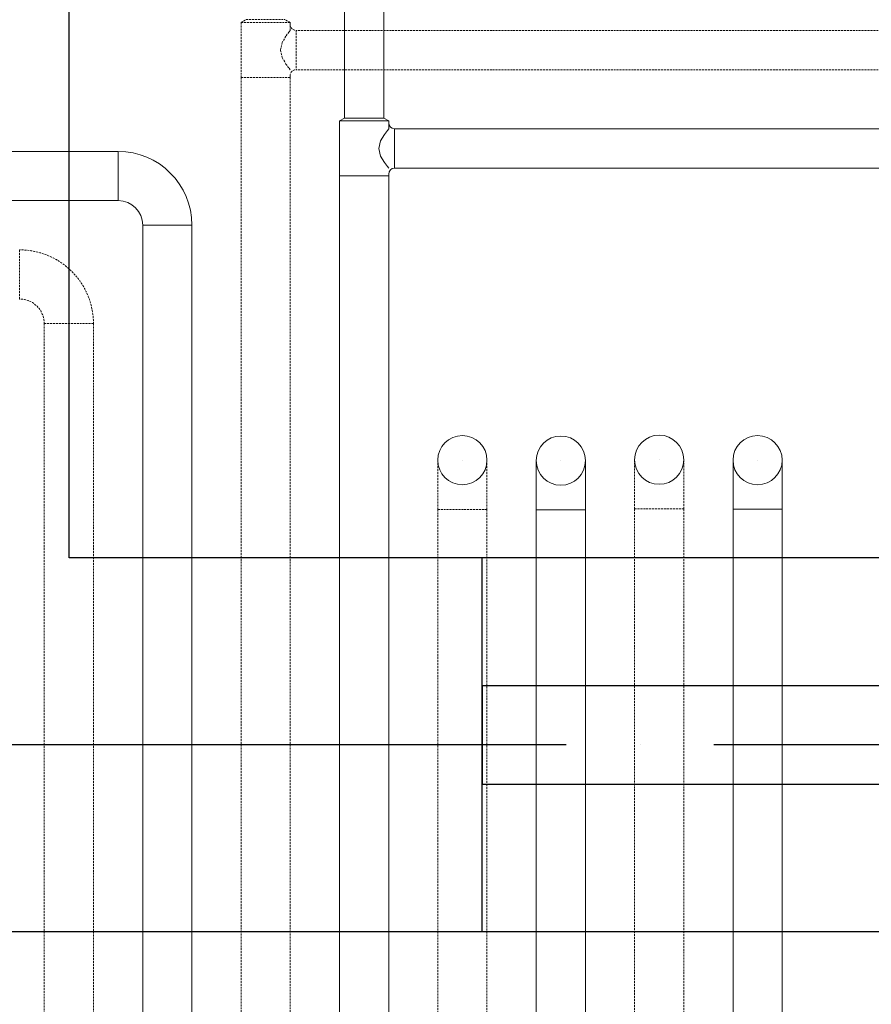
# Model space of a CAD drawing. Header units: millimetres. Extents: x 9824119 to 13672909, y -72394 to 462135.
# Tile 14 of 256: x 10088789 to 10089655, y 8843 to 9843. Entities that reach past the tile are written whole.
import ezdxf

# ---------------------------------------------------------------- set-up
doc = ezdxf.new("R2010")
doc.units = ezdxf.units.MM
doc.linetypes.add('ACAD_ISO04W100', pattern=[30, 24, -3, 0, -3])
doc.linetypes.add('Hidden', pattern=[3, 2, -1])
doc.layers.add('PIPE-H1', color=7, linetype='Continuous')
doc.layers.add('Оси', color=1, linetype='ACAD_ISO04W100', lineweight=0)
doc.styles.add('ISOCPEUR', font='isocpeui.ttf')

# ---------------------------------------------------------------- blocks, each defined once
blk = doc.blocks.new('вамавммммммм')
at = {"color": 253, "lineweight": 25}
for p, q in [((1574818.4, 1413407.9), (1574818.4, 1419327.9)), ((1578438.4, 1413407.9), (1574818.4, 1413407.9)), ((1575238.4, 1413027.9), (1575238.4, 1413407.9)), ((1609828.4, 1413027.9), (1574438.4, 1413027.9))]:
    blk.add_line(p, q, dxfattribs=at)
blk.add_lwpolyline([(1575238.4, 1413177.9), (1576038.4, 1413177.9), (1576038.4, 1413277.9), (1575238.4, 1413277.9)], close=True, dxfattribs=at)
at = {"layer": 'Оси', "color": 18, "lineweight": 25, "ltscale": 25, "true_color": 0x000000}
blk.add_line((1609828.4, 1413217.9), (1570469.5, 1413217.9), dxfattribs=at)
blk = doc.blocks.new('*U2503')
at = {"layer": 'PIPE-H1', "color": 5, "linetype": 'Continuous', "lineweight": 20}
blk.add_circle((10089239, 9395.7, 6012.5), 25, dxfattribs=at)
blk = doc.blocks.new('*U2504')
at = {"layer": 'PIPE-H1', "color": 7, "linetype": 'Continuous', "lineweight": -3}
for p, q in [((10089239, 9395.7, 312.5), (10089239, 9395.7, 311.5)), ((10089239, 9395.7, 562.5), (10089239, 9395.7, 561.5)), ((10089239, 9395.7, 812.5), (10089239, 9395.7, 811.5)), ((10089239, 9395.7, 1062.5), (10089239, 9395.7, 1061.5)), ((10089239, 9395.7, 1312.5), (10089239, 9395.7, 1311.5)), ((10089239, 9395.7, 1562.5), (10089239, 9395.7, 1561.5)), ((10089239, 9395.7, 1812.5), (10089239, 9395.7, 1811.5)), ((10089239, 9395.7, 2062.5), (10089239, 9395.7, 2061.5)), ((10089239, 9395.7, 2312.5), (10089239, 9395.7, 2311.5)), ((10089239, 9395.7, 2562.5), (10089239, 9395.7, 2561.5)), ((10089239, 9395.7, 2812.5), (10089239, 9395.7, 2811.5)), ((10089239, 9395.7, 3062.5), (10089239, 9395.7, 3061.5)), ((10089239, 9395.7, 3312.5), (10089239, 9395.7, 3311.5)), ((10089239, 9395.7, 3562.5), (10089239, 9395.7, 3561.5)), ((10089239, 9395.7, 3812.5), (10089239, 9395.7, 3811.5)), ((10089239, 9395.7, 4062.5), (10089239, 9395.7, 4061.5)), ((10089239, 9395.7, 4312.5), (10089239, 9395.7, 4311.5)), ((10089239, 9395.7, 4562.5), (10089239, 9395.7, 4561.5)), ((10089239, 9395.7, 4812.5), (10089239, 9395.7, 4811.5)), ((10089239, 9395.7, 5062.5), (10089239, 9395.7, 5061.5)), ((10089239, 9395.7, 5312.5), (10089239, 9395.7, 5311.5)), ((10089239, 9395.7, 5562.5), (10089239, 9395.7, 5561.5)), ((10089239, 9395.7, 5812.5), (10089239, 9395.7, 5811.5))]:
    blk.add_line(p, q, dxfattribs=at)
blk = doc.blocks.new('*U2505')
at = {"layer": 'PIPE-H1', "color": 1, "linetype": 'Continuous', "lineweight": 20}
blk.add_circle((10089339.1, 9395.3, 6012.5), 25, dxfattribs=at)
blk = doc.blocks.new('*U2506')
at = {"layer": 'PIPE-H1', "color": 7, "linetype": 'Continuous', "lineweight": -3}
for p, q in [((10089339.1, 9395.3, 312.5), (10089339.1, 9395.3, 311.5)), ((10089339.1, 9395.3, 562.5), (10089339.1, 9395.3, 561.5)), ((10089339.1, 9395.3, 812.5), (10089339.1, 9395.3, 811.5)), ((10089339.1, 9395.3, 1062.5), (10089339.1, 9395.3, 1061.5)), ((10089339.1, 9395.3, 1312.5), (10089339.1, 9395.3, 1311.5)), ((10089339.1, 9395.3, 1562.5), (10089339.1, 9395.3, 1561.5)), ((10089339.1, 9395.3, 1812.5), (10089339.1, 9395.3, 1811.5)), ((10089339.1, 9395.3, 2062.5), (10089339.1, 9395.3, 2061.5)), ((10089339.1, 9395.3, 2312.5), (10089339.1, 9395.3, 2311.5)), ((10089339.1, 9395.3, 2562.5), (10089339.1, 9395.3, 2561.5)), ((10089339.1, 9395.3, 2812.5), (10089339.1, 9395.3, 2811.5)), ((10089339.1, 9395.3, 3062.5), (10089339.1, 9395.3, 3061.5)), ((10089339.1, 9395.3, 3312.5), (10089339.1, 9395.3, 3311.5)), ((10089339.1, 9395.3, 3562.5), (10089339.1, 9395.3, 3561.5)), ((10089339.1, 9395.3, 3812.5), (10089339.1, 9395.3, 3811.5)), ((10089339.1, 9395.3, 4062.5), (10089339.1, 9395.3, 4061.5)), ((10089339.1, 9395.3, 4312.5), (10089339.1, 9395.3, 4311.5)), ((10089339.1, 9395.3, 4562.5), (10089339.1, 9395.3, 4561.5)), ((10089339.1, 9395.3, 4812.5), (10089339.1, 9395.3, 4811.5)), ((10089339.1, 9395.3, 5062.5), (10089339.1, 9395.3, 5061.5)), ((10089339.1, 9395.3, 5312.5), (10089339.1, 9395.3, 5311.5)), ((10089339.1, 9395.3, 5562.5), (10089339.1, 9395.3, 5561.5)), ((10089339.1, 9395.3, 5812.5), (10089339.1, 9395.3, 5811.5))]:
    blk.add_line(p, q, dxfattribs=at)
blk = doc.blocks.new('*U2507')
at = {"layer": 'PIPE-H1', "color": 5, "linetype": 'Continuous', "lineweight": 20}
blk.add_circle((10089439, 9396.2, 6012.5), 25, dxfattribs=at)
blk = doc.blocks.new('*U2508')
at = {"layer": 'PIPE-H1', "color": 7, "linetype": 'Continuous', "lineweight": -3}
for p, q in [((10089439, 9396.2, 312.5), (10089439, 9396.2, 311.5)), ((10089439, 9396.2, 562.5), (10089439, 9396.2, 561.5)), ((10089439, 9396.2, 812.5), (10089439, 9396.2, 811.5)), ((10089439, 9396.2, 1062.5), (10089439, 9396.2, 1061.5)), ((10089439, 9396.2, 1312.5), (10089439, 9396.2, 1311.5)), ((10089439, 9396.2, 1562.5), (10089439, 9396.2, 1561.5)), ((10089439, 9396.2, 1812.5), (10089439, 9396.2, 1811.5)), ((10089439, 9396.2, 2062.5), (10089439, 9396.2, 2061.5)), ((10089439, 9396.2, 2312.5), (10089439, 9396.2, 2311.5)), ((10089439, 9396.2, 2562.5), (10089439, 9396.2, 2561.5)), ((10089439, 9396.2, 2812.5), (10089439, 9396.2, 2811.5)), ((10089439, 9396.2, 3062.5), (10089439, 9396.2, 3061.5)), ((10089439, 9396.2, 3312.5), (10089439, 9396.2, 3311.5)), ((10089439, 9396.2, 3562.5), (10089439, 9396.2, 3561.5)), ((10089439, 9396.2, 3812.5), (10089439, 9396.2, 3811.5)), ((10089439, 9396.2, 4062.5), (10089439, 9396.2, 4061.5)), ((10089439, 9396.2, 4312.5), (10089439, 9396.2, 4311.5)), ((10089439, 9396.2, 4562.5), (10089439, 9396.2, 4561.5)), ((10089439, 9396.2, 4812.5), (10089439, 9396.2, 4811.5)), ((10089439, 9396.2, 5062.5), (10089439, 9396.2, 5061.5)), ((10089439, 9396.2, 5312.5), (10089439, 9396.2, 5311.5)), ((10089439, 9396.2, 5562.5), (10089439, 9396.2, 5561.5)), ((10089439, 9396.2, 5812.5), (10089439, 9396.2, 5811.5))]:
    blk.add_line(p, q, dxfattribs=at)
blk = doc.blocks.new('*U2509')
at = {"layer": 'PIPE-H1', "color": 1, "linetype": 'Continuous', "lineweight": 20}
blk.add_circle((10089539.1, 9395.8, 6012.5), 25, dxfattribs=at)
blk = doc.blocks.new('*U2510')
at = {"layer": 'PIPE-H1', "color": 7, "linetype": 'Continuous', "lineweight": -3}
for p, q in [((10089539.1, 9395.8, 312.5), (10089539.1, 9395.8, 311.5)), ((10089539.1, 9395.8, 562.5), (10089539.1, 9395.8, 561.5)), ((10089539.1, 9395.8, 812.5), (10089539.1, 9395.8, 811.5)), ((10089539.1, 9395.8, 1062.5), (10089539.1, 9395.8, 1061.5)), ((10089539.1, 9395.8, 1312.5), (10089539.1, 9395.8, 1311.5)), ((10089539.1, 9395.8, 1562.5), (10089539.1, 9395.8, 1561.5)), ((10089539.1, 9395.8, 1812.5), (10089539.1, 9395.8, 1811.5)), ((10089539.1, 9395.8, 2062.5), (10089539.1, 9395.8, 2061.5)), ((10089539.1, 9395.8, 2312.5), (10089539.1, 9395.8, 2311.5)), ((10089539.1, 9395.8, 2562.5), (10089539.1, 9395.8, 2561.5)), ((10089539.1, 9395.8, 2812.5), (10089539.1, 9395.8, 2811.5)), ((10089539.1, 9395.8, 3062.5), (10089539.1, 9395.8, 3061.5)), ((10089539.1, 9395.8, 3312.5), (10089539.1, 9395.8, 3311.5)), ((10089539.1, 9395.8, 3562.5), (10089539.1, 9395.8, 3561.5)), ((10089539.1, 9395.8, 3812.5), (10089539.1, 9395.8, 3811.5)), ((10089539.1, 9395.8, 4062.5), (10089539.1, 9395.8, 4061.5)), ((10089539.1, 9395.8, 4312.5), (10089539.1, 9395.8, 4311.5)), ((10089539.1, 9395.8, 4562.5), (10089539.1, 9395.8, 4561.5)), ((10089539.1, 9395.8, 4812.5), (10089539.1, 9395.8, 4811.5)), ((10089539.1, 9395.8, 5062.5), (10089539.1, 9395.8, 5061.5)), ((10089539.1, 9395.8, 5312.5), (10089539.1, 9395.8, 5311.5)), ((10089539.1, 9395.8, 5562.5), (10089539.1, 9395.8, 5561.5)), ((10089539.1, 9395.8, 5812.5), (10089539.1, 9395.8, 5811.5))]:
    blk.add_line(p, q, dxfattribs=at)
blk = doc.blocks.new('*U2514')
at = {"layer": 'PIPE-H1', "color": 1, "linetype": 'Continuous', "lineweight": 20}
for p, q in [((10088889.1, 9709.6, 12.5), (10087354.1, 9709.6, 12.5)), ((10088889.1, 9659.6, 12.5), (10087354.1, 9659.6, 12.5))]:
    blk.add_line(p, q, dxfattribs=at)
blk = doc.blocks.new('*U2515')
at = {"layer": 'PIPE-H1', "color": 1, "linetype": 'Continuous', "lineweight": 20, "extrusion": (1, 0, 0)}
for centre in [(10089514.1, 9345.8, 62.5), (10089564.1, 9345.8, 62.5)]:
    blk.add_ellipse(centre, major_axis=(0, 0, -50), ratio=1, start_param=0, end_param=1.570796, dxfattribs=at)
at = {"layer": 'PIPE-H1', "color": 1, "linetype": 'Continuous', "lineweight": 20, "extrusion": (0, -1, 0)}
blk.add_ellipse((10089539.1, 9345.8, 12.5), major_axis=(25, 0), ratio=1, start_param=0, end_param=3.141593, dxfattribs=at)
blk = doc.blocks.new('*U2516')
at = {"layer": 'PIPE-H1', "color": 5, "linetype": 'Hidden', "lineweight": 20, "extrusion": (1, 0, 0)}
for centre in [(10089414, 9346.2, 62.5), (10089464, 9346.2, 62.5)]:
    blk.add_ellipse(centre, major_axis=(0, 0, -50), ratio=1, start_param=0, end_param=1.570796, dxfattribs=at)
at = {"layer": 'PIPE-H1', "color": 5, "linetype": 'Hidden', "lineweight": 20, "extrusion": (0, -1, 0)}
blk.add_ellipse((10089439, 9346.2, 12.5), major_axis=(25, 0), ratio=1, start_param=0, end_param=3.141593, dxfattribs=at)
blk = doc.blocks.new('*U2517')
at = {"layer": 'PIPE-H1', "color": 1, "linetype": 'Continuous', "lineweight": 20}
for major_axis in [(75, 0), (25, 0)]:
    blk.add_ellipse((10088889.1, 9634.6, 12.5), major_axis=major_axis, ratio=1, start_param=0, end_param=1.570796, dxfattribs=at)
at = {"layer": 'PIPE-H1', "color": 1, "linetype": 'Continuous', "lineweight": 20, "extrusion": (-1, 0, 0)}
blk.add_ellipse((10088889.1, 9684.6, 12.5), major_axis=(0, -25), ratio=1, start_param=0, end_param=3.141593, dxfattribs=at)
at = {"layer": 'PIPE-H1', "color": 1, "linetype": 'Continuous', "lineweight": 20, "extrusion": (0, -1, 0)}
blk.add_ellipse((10088939.1, 9634.6, 12.5), major_axis=(25, 0), ratio=1, start_param=0, end_param=3.141593, dxfattribs=at)
blk = doc.blocks.new('*U2518')
at = {"layer": 'PIPE-H1', "color": 5, "linetype": 'Hidden', "lineweight": 20}
for major_axis in [(75, 0), (25, 0)]:
    blk.add_ellipse((10088789, 9534.5, 12.5), major_axis=major_axis, ratio=1, start_param=0, end_param=1.570796, dxfattribs=at)
at = {"layer": 'PIPE-H1', "color": 5, "linetype": 'Hidden', "lineweight": 20, "extrusion": (-1, 0, 0)}
blk.add_ellipse((10088789, 9584.5, 12.5), major_axis=(0, -25), ratio=1, start_param=0, end_param=3.141593, dxfattribs=at)
at = {"layer": 'PIPE-H1', "color": 5, "linetype": 'Hidden', "lineweight": 20, "extrusion": (0, -1, 0)}
blk.add_ellipse((10088839, 9534.5, 12.5), major_axis=(25, 0), ratio=1, start_param=0, end_param=3.141593, dxfattribs=at)
blk = doc.blocks.new('*U2519')
at = {"layer": 'PIPE-H1', "color": 1, "linetype": 'Continuous', "lineweight": 20, "extrusion": (1, 0, 0)}
for centre in [(10089314.1, 9345.3, 62.5), (10089364.1, 9345.3, 62.5)]:
    blk.add_ellipse(centre, major_axis=(0, 0, -50), ratio=1, start_param=0, end_param=1.570796, dxfattribs=at)
at = {"layer": 'PIPE-H1', "color": 1, "linetype": 'Continuous', "lineweight": 20, "extrusion": (0, -1, 0)}
blk.add_ellipse((10089339.1, 9345.3, 12.5), major_axis=(25, 0), ratio=1, start_param=0, end_param=3.141593, dxfattribs=at)
blk = doc.blocks.new('*U2520')
at = {"layer": 'PIPE-H1', "color": 5, "linetype": 'Hidden', "lineweight": 20, "extrusion": (1, 0, 0)}
for centre in [(10089214, 9345.7, 62.5), (10089264, 9345.7, 62.5)]:
    blk.add_ellipse(centre, major_axis=(0, 0, -50), ratio=1, start_param=0, end_param=1.570796, dxfattribs=at)
at = {"layer": 'PIPE-H1', "color": 5, "linetype": 'Hidden', "lineweight": 20, "extrusion": (0, -1, 0)}
blk.add_ellipse((10089239, 9345.7, 12.5), major_axis=(25, 0), ratio=1, start_param=0, end_param=3.141593, dxfattribs=at)
blk = doc.blocks.new('*U4164')
at = {"layer": 'PIPE-H1', "color": 1, "linetype": 'Continuous', "lineweight": 20}
for p, q in [((10089114.1, 9740.6, 12.5), (10089119.1, 9743.5, 12.5)), ((10089164.1, 9740.6, 12.5), (10089159.1, 9743.5, 12.5))]:
    blk.add_line(p, q, dxfattribs=at)
at = {"layer": 'PIPE-H1', "color": 1, "linetype": 'Continuous', "lineweight": 20, "extrusion": (0, 1, 0)}
for centre, major_axis in [((10089139.1, 9740.6, 12.5), (-25, 0)), ((10089139.1, 9743.5, 12.5), (-20, 0))]:
    blk.add_ellipse(centre, major_axis=major_axis, ratio=1, start_param=0, end_param=3.141593, dxfattribs=at)
blk = doc.blocks.new('*U4165')
at = {"layer": 'PIPE-H1', "color": 5, "linetype": 'Hidden', "lineweight": 20}
for p, q in [((10089014, 9840.6, 12.5), (10089019, 9843.5, 12.5)), ((10089064, 9840.6, 12.5), (10089059, 9843.5, 12.5))]:
    blk.add_line(p, q, dxfattribs=at)
at = {"layer": 'PIPE-H1', "color": 5, "linetype": 'Hidden', "lineweight": 20, "extrusion": (0, 1, 0)}
for centre, major_axis in [((10089039, 9840.6, 12.5), (-25, 0)), ((10089039, 9843.5, 12.5), (-20, 0))]:
    blk.add_ellipse(centre, major_axis=major_axis, ratio=1, start_param=0, end_param=3.141593, dxfattribs=at)
blk = doc.blocks.new('*U4174')
at = {"layer": 'PIPE-H1', "color": 1, "linetype": 'Continuous', "lineweight": 20}
for p, q in [((10089114.1, 9684.6, 12.5), (10089114.1, 9740.6, 12.5)), ((10089164.1, 9732.6, 12.5), (10089164.1, 9740.6, 12.5)), ((10089162.9, 9731, 20.2), (10089159.7, 9726.7, 26.6)), ((10089164.1, 9732.6, 12.5), (10089162.9, 9731, 20.2)), ((10089155.9, 9720.2, 31), (10089154.1, 9712.6, 32.5)), ((10089159.7, 9726.7, 26.6), (10089155.9, 9720.2, 31)), ((10089154.1, 9712.6, 32.5), (10089155.9, 9704.9, 31)), ((10089155.9, 9704.9, 31), (10089159.7, 9698.4, 26.6)), ((10089159.7, 9698.4, 26.6), (10089162.9, 9694.1, 20.2)), ((10089162.9, 9694.1, 20.2), (10089164.1, 9692.6, 12.5)), ((10089164.1, 9684.6, 12.5), (10089164.1, 9686.6, 12.5))]:
    blk.add_line(p, q, dxfattribs=at)
blk.add_ellipse((10089170.1, 9738.6, 12.5), major_axis=(-6, 0), ratio=1, start_param=0, end_param=1.570796, dxfattribs=at)
at = {"layer": 'PIPE-H1', "color": 1, "linetype": 'Continuous', "lineweight": 20, "extrusion": (1, 0, 0)}
blk.add_ellipse((10089170.1, 9712.6, 12.5), major_axis=(0, 20), ratio=1, start_param=0, end_param=3.141593, dxfattribs=at)
at = {"layer": 'PIPE-H1', "color": 1, "linetype": 'Continuous', "lineweight": 20, "extrusion": (0, 0, -1)}
blk.add_ellipse((10089170.1, 9686.6, 12.5), major_axis=(-6, 0), ratio=1, start_param=0, end_param=1.570796, dxfattribs=at)
at = {"layer": 'PIPE-H1', "color": 1, "linetype": 'Continuous', "lineweight": 20, "extrusion": (0, 1, 0)}
blk.add_ellipse((10089139.1, 9684.6, 12.5), major_axis=(-25, 0), ratio=1, start_param=0, end_param=3.141593, dxfattribs=at)
blk = doc.blocks.new('*U4175')
at = {"layer": 'PIPE-H1', "color": 5, "linetype": 'Hidden', "lineweight": 20}
for p, q in [((10089014, 9784.6, 12.5), (10089014, 9840.6, 12.5)), ((10089064, 9832.6, 12.5), (10089064, 9840.6, 12.5)), ((10089062.8, 9831, 20.2), (10089059.6, 9826.7, 26.6)), ((10089064, 9832.6, 12.5), (10089062.8, 9831, 20.2)), ((10089055.9, 9820.2, 31), (10089054, 9812.6, 32.5)), ((10089059.6, 9826.7, 26.6), (10089055.9, 9820.2, 31)), ((10089054, 9812.6, 32.5), (10089055.9, 9804.9, 31)), ((10089055.9, 9804.9, 31), (10089059.6, 9798.4, 26.6)), ((10089059.6, 9798.4, 26.6), (10089062.8, 9794.1, 20.2)), ((10089062.8, 9794.1, 20.2), (10089064, 9792.6, 12.5)), ((10089064, 9784.6, 12.5), (10089064, 9786.6, 12.5))]:
    blk.add_line(p, q, dxfattribs=at)
blk.add_ellipse((10089070, 9838.6, 12.5), major_axis=(-6, 0), ratio=1, start_param=0, end_param=1.570796, dxfattribs=at)
at = {"layer": 'PIPE-H1', "color": 5, "linetype": 'Hidden', "lineweight": 20, "extrusion": (1, 0, 0)}
blk.add_ellipse((10089070, 9812.6, 12.5), major_axis=(0, 20), ratio=1, start_param=0, end_param=3.141593, dxfattribs=at)
at = {"layer": 'PIPE-H1', "color": 5, "linetype": 'Hidden', "lineweight": 20, "extrusion": (0, 0, -1)}
blk.add_ellipse((10089070, 9786.6, 12.5), major_axis=(-6, 0), ratio=1, start_param=0, end_param=1.570796, dxfattribs=at)
at = {"layer": 'PIPE-H1', "color": 5, "linetype": 'Hidden', "lineweight": 20, "extrusion": (0, 1, 0)}
blk.add_ellipse((10089039, 9784.6, 12.5), major_axis=(-25, 0), ratio=1, start_param=0, end_param=3.141593, dxfattribs=at)
blk = doc.blocks.new('*U4178')
at = {"layer": 'PIPE-H1', "color": 1, "linetype": 'Continuous', "lineweight": 20}
for p, q in [((10089119.1, 17774.7, 12.5), (10089119.1, 9743.5, 12.5)), ((10089159.1, 17774.7, 12.5), (10089159.1, 9743.5, 12.5))]:
    blk.add_line(p, q, dxfattribs=at)
blk = doc.blocks.new('*U4510')
at = {"layer": 'PIPE-H1', "color": 5, "linetype": 'Hidden', "lineweight": 20}
for p, q in [((10089733.8, 9832.6, 12.5), (10089070, 9832.6, 12.5)), ((10089733.8, 9792.6, 12.5), (10089070, 9792.6, 12.5))]:
    blk.add_line(p, q, dxfattribs=at)
blk = doc.blocks.new('*U4515')
at = {"layer": 'PIPE-H1', "color": 1, "linetype": 'Continuous', "lineweight": 20}
for p, q in [((10090819.8, 9732.6, 12.5), (10089170.1, 9732.6, 12.5)), ((10090819.8, 9692.6, 12.5), (10089170.1, 9692.6, 12.5))]:
    blk.add_line(p, q, dxfattribs=at)

msp = doc.modelspace()

# ---------------------------------------------------------------- linework, layer by layer
at = {"layer": 'PIPE-H1', "color": 5, "linetype": 'Hidden', "lineweight": 20}
for p, q in [((10089014, 9784.6, 12.5), (10089014, 7974.7, 12.5)), ((10089064, 9784.6, 12.5), (10089064, 7974.7, 12.5)), ((10088814, 9534.5, 12.5), (10088814, 7974.7, 12.5)), ((10088864, 9534.5, 12.5), (10088864, 7974.7, 12.5)), ((10089214, 9345.7, 12.5), (10089214, 7974.7, 12.5)), ((10089264, 9345.7, 12.5), (10089264, 7974.7, 12.5)), ((10089414, 9346.2, 12.5), (10089414, 7974.7, 12.5)), ((10089464, 9346.2, 12.5), (10089464, 7974.7, 12.5))]:
    msp.add_line(p, q, dxfattribs=at)
at = {"layer": 'PIPE-H1', "color": 1, "linetype": 'Continuous', "lineweight": 20}
for p, q in [((10089114.1, 9684.6, 12.5), (10089114.1, 7974.7, 12.5)), ((10089164.1, 9684.6, 12.5), (10089164.1, 7974.7, 12.5)), ((10088914.1, 9634.6, 12.5), (10088914.1, 7974.7, 12.5)), ((10088964.1, 9634.6, 12.5), (10088964.1, 7974.7, 12.5)), ((10089314.1, 9345.3, 12.5), (10089314.1, 7974.7, 12.5)), ((10089364.1, 9345.3, 12.5), (10089364.1, 7974.7, 12.5)), ((10089514.1, 9345.8, 12.5), (10089514.1, 7974.7, 12.5)), ((10089564.1, 9345.8, 12.5), (10089564.1, 7974.7, 12.5))]:
    msp.add_line(p, q, dxfattribs=at)

# ---------------------------------------------------------------- block references
msp.add_blockref('вамавммммммм', (8514020.8, -1404111.5))
at = {"layer": 'PIPE-H1'}
for name in ['*U4178', '*U4165', '*U4175', '*U4510', '*U4164', '*U4174', '*U4515', '*U2514', '*U2517', '*U2518', '*U2503', '*U2505', '*U2507', '*U2509', '*U2520', '*U2504', '*U2519', '*U2506', '*U2516', '*U2508', '*U2515', '*U2510']:
    msp.add_blockref(name, (0, 0), dxfattribs=at)

# ---------------------------------------------------------------- texts
at = {"char_height": 300, "attachment_point": 1, "style": 'ISOCPEUR'}
for s, insert, width in [('\\pi13638.10589;{\\fISOCPEUR|b0|i0|c204|p34;\\H1.66667x;\\L\\C7;\\P\\pi10874.35036;\\H1.1x;Общие указания\\l\\P\\pi13638.10589;\\P\\pi-900,l1200,t1200;\\H0.72727x;1.^IПроект выполнен на основании задания заказчика и задания на проектирование архитектурно-строительных чертежей.\\P2.^IПроект соответствует действующим нормам :\\P\\pl900,t900;\\fSymbol|b0|i0|c2|p18;·^I\\fISOCPEUR|b0|i0|c204|p34;КМК 2. 04.05-97* "Отопление, вентиляция и кондиционирование воздуха".\\P\\fSymbol|b0|i0|c2|p18;·^I\\fISOCPEUR|b0|i0|c204|p34;ШНК 2.08.02-09* "Общественные здания и сооружение" \\P\\fSymbol|b0|i0|c2|p18;·^I\\fISOCPEUR|b0|i0|c204|p34;КМК 2.01.01-94 "Климатические и физико-геологические данные для проектирования".\\P\\fSymbol|b0|i0|c2|p18;·^I\\fISOCPEUR|b0|i0|c204|p34;КМК 2.01.04-97* "Строительная теплотехника".\\P\\fSymbol|b0|i0|c2|p18;·^I\\fISOCPEUR|b0|i0|c204|p34;ГОСТ 21.602-2003 "Правила выполнения рабочей документации отопления, вентиляции и кондиционирования".\\P\\fSymbol|b0|i0|c2|p18;·^I\\fISOCPEUR|b0|i0|c204|p34;ШНК \\fISOCPEUR|b0|i0|c186|p34;2.01.02-04\\fISOCPEUR|b0|i0|c204|p34; - \\fISOCPEUR|b0|i0|c186|p34;"\\fISOCPEUR|b0|i0|c204|p34;Пожарная безопасность зданий и сооружений\\fISOCPEUR|b0|i0|c186|p34;"\\fISOCPEUR|b0|i0|c204|p34;;\\P\\pl1200,t1200;3.^I  Расчетные параметры наружного воздуха для проектирования отопления, вентиляции и кондиционирования воздуха приняты по КМК 2.01.01-94.\\P\\pi-300,l300,tz;      Для проектирования отопления, вентиляции и кондиционирования воздуха: \\P\\pl1500,t1500;-^IХолодный  период  года Тн\\fISOCPEUR|b0|i0|c186|p34;=-14.0°C\\fISOCPEUR|b0|i0|c204|p34;; I=-12,4 кДж/кг (Парам. Б);\\P-^IТеплый  период  года Тн=33°C; I=55,7 кДж/кг  (Парам. А);\\P-^IТеплый  период  года Тн=37,5°C; I=65,2 кДж/кг (Парам. Б);\\P-^IСкорость ветра  - V=1,6 м/сек - холодный период;\\P-^IСкорость ветра  - V=1,9 м/сек - теплый  период;\\P-^IПродолжительность отопительного периода  Zот.пер.=129суток;\\P-^IСредняя температура отопительного периода  tот.пер.=2,7°C;\\P-^IБарометрическое давление в районе строительства Рбар=950 Гпа.\\P\\pi600,l0,tz;\\P\\pi11458.1097;\\LТЕПЛОСНАБЖЕНИЕ\\P\\pi13638.10589;\\l\\P\\pi0;\\C0;В качестве источника тепла выбран установленный во дворе здания тепловой насос, рассчитанный на работу в температурном режиме 40–30 °C.^J^JСистема отопления спроектирована как двухтрубная, в ней используются напольный фанкойл.\\P^JОсновным источником тепла является тепловой насос. \\P^JОсновное охлаждение осуществляется с помощью\\Pтепловых насосов. Для отвода конденсата, образующегося в фанкойлах, предусмотрены дренажные трубы. Основные водосточные и обратные трубы выполнены из полипропилена. \\P\\pi600;^JОсновные подающие и обратные трубы выполнены из полипропилена. Слив воды из системы осуществляется через регулировочный узел. Для снижения теплопотерь через трубы выполнены работы по теплоизоляции.\\C7; \\P\\pi12278.10827;\\LОТОПЛЕНИЕ\\l\\P\\pi0;  Для достижения  комфортных условий в зимнее время и компенсации теплопотерь в помещениях установлены \\C0;фанкойл\\C7;ы обеспечивающие в помещениях нормируемую температуру воздуха:\\P\\pi-300,l1500,t1500;-^IКабинет врача +20°C.\\P-^IЗал       +22°C.\\P-^IФизиотерапия     +21°C.\\P\\pi0,l0,tz;   На каждом приборе предусматривается устанавка термостатического клапана и запорного крана. Рекомендуется применить трубопроводы стабильные полипропиленовые. Система теплоснабжения \\C0;фанкойл\\C7;ов двухтрубная с принудительной циркуляцией, горизонтальная. Удаление воздуха осуществляется из воздухоспускных кранов установленных в \\C0;фанкойл\\C7;ах. Все монтажные и наладочные работы проводить в соответствии с нормативными документами и инструкциям фирм-изготовителя.}', (9986122.2, 27067.1), 27276.212), ('{\\fISOCPEUR|b0|i0|c204|p34;\\C7;^I\\A1;\\L\\P\\pi10515.36534;\\H1.33333x;ВЕНТИЛЯЦИЯ\\P\\pi0;\\l^IВ здании предусмотрена приточно-вытяжная вентиляция с естественным и \\Pмеханическим побуждением, для функционально различных и конструктивно раздельных групп \\Pпомещений.   ^I  \\P^IТакже предусматривается естественная вентиляция с удалением и поступлением воздуха через окна и двери.\\P^IУдаление воздуха из помещений производится с помощью вытяжных решеток.\\P^IМатериал воздуховодов - тонколистовая оцинкованная сталь по ГОСТ 14918-80.\\P^IВоздуховоды систем вытяжной вентиляции выполняются класса "Н" (нормально плотный).\\P^IМонтаж систем вентиляции выполнить в соответствии с \\A0;КМК 3.05.01.-9\\A1;7\\P\\A0;\\L\\P\\pi12075.36144;\\P\\pi7995.37164;ПРИМЕЧАНИЯ (ТЕПЛОСНАБЖЕНИЕ)\\P\\pi-900,l900,t900;\\l1.^IЧертеж читать совместно со спецификацией и с другими разделами проекта.\\P2.^IМонтаж оборудования и трубопроводов производить в соответствии с местными \\P\\pi0;действующими нормами и правилами, и требованиями завода-изготовителя оборудования.\\P\\pi-900;3.^IТрубопроводы системы теплоснабжения радиаторов приняты полипропиленовыми.\\P4.^IНа планах и схемах указаны наружный диаметр и толщина стенки полипропиленовых \\P\\pi0;трубопроводов.\\P\\pi-900;5.^IПриборы и трубопроводы нанесены условно.\\P6.^IУклон трубопроводов выполнить согласно схемам в сторону ближайшего вертикального \\P\\pi0;стояка.\\P\\pi-900;7.^IВсе отметки указаны от уровня пола этажа. \\P8.^IКрепить трубу в штробе каждые 2 метра.\\P9.^IТрубопроводы отопления, прокладываемые в полу покрыть трубчатой тепловой изоляцией \\P\\pi0;из вспученного полителена "Isocom" толщиной 9 мм.\\P\\pi-900;10.^IДиаметры запорно-регулирующей арматуры и фильтров соответствуют диаметру \\P\\pi0;трубопроводов, если не указано иное.\\P\\pi3390,l600,tz;\\P\\pi5455.37799,l0;\\LПРИМЕЧАНИЯ (ВЕНТИЛЯЦИЯ И КОНДИЦИОНИРОВАНИЕ)\\l\\P\\pi-900,l900,t900;1.^IВентиляционные системы показаны условно.\\P2.^IЧертеж читать совместно со спецификацией и остальными разделами проекта \\P3.^IВсе неплотности при пересечении инженерными коммуникациями огнестойких стен, \\P\\pi0;перекрытий и перегородок заделать материалами, соответствующими по степени \\Pогнестойкости пересекаемым ограждениям.\\P\\pi-900;4.^IВ сан-узлах двери не оборудованные переточными решетками, предусмотреть с \\P\\pi0;подрезкой дверного полотна, высота щели не менее 20 мм. Если конструкция дверей не \\Pпозволяет предусмотреть щели в нижней части, то необходимо выполнить установку \\Pжалюзийной решетки в нижней половине двери.\\P\\pi-900;5.^IРазместить все приборы для измерения температуры, давления и скорости потока в \\P\\pi0;доступных местах с прямыми секциями труб или воздуховодов наверху или внизу, \\Pсогласно рекомендациям завода изготовителя для точности показаний.\\P\\pi-900;6.^IУстановить расположение диффузоров, отдушин и вентиляционных решеток согласно \\P\\pi0;архитектурным планам потолка, освещения и другим деталям/узлам потолка и \\Pвыполнить незначительные изменения для обеспечения соответствия.\\P\\pi-900;7.^IМонтаж оборудования выполнить в соответствии с местными нормами и правилами, а \\P\\pi0;так же требованиями завода-изготовителя оборудования \\P\\pi-900;8.^IВсе отметки оборудований даны от пола этажа.\\P}', (10015733.6, 26003.4), 24350.724)]:
    msp.add_mtext(s, dxfattribs=dict(at, insert=insert, width=width))

doc.saveas('drawing.dxf')
